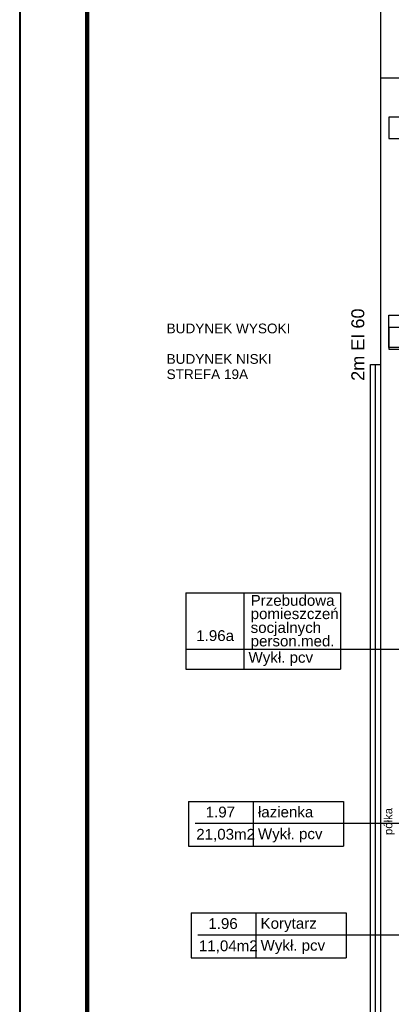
# Model space of a CAD drawing. Header units: millimetres. Extents: x 6612728327 to 6612744462, y 5733542327 to 5733552841.
# Tile 4 of 124: x 6612730637 to 6612731325, y 5733545110 to 5733546935. Entities that reach past the tile are written whole.
import ezdxf

# ---------------------------------------------------------------- set-up
doc = ezdxf.new("R2010")
doc.units = ezdxf.units.MM
doc.header["$MEASUREMENT"] = 0
for name, color, linetype in [('!!!!_SCIANY GRUBE', 7, 'Continuous'), ('1_ppoż PODZIAŁ STREF  opisy', 7, 'Continuous'), ('_ ARKUSZ _ 01 _ RAMKA', 7, 'Continuous'), ('__BALKON', 7, 'Continuous'), ('A_A-OPISY POM', 7, 'Continuous'), ('A_ocieplenie', 7, 'Continuous')]:
    doc.layers.add(name, color=color, linetype=linetype)
doc.styles.add('GENERATED_STYLE_1', font='arial.ttf')

msp = doc.modelspace()

# ---------------------------------------------------------------- linework, layer by layer
at = {"layer": '!!!!_SCIANY GRUBE', "color": 7, "lineweight": 30}
for p, q in [((6612731304.516478, 5733547061.305678), (6612731304.516478, 5733546290.844684)), ((6612731304.516478, 5733546827.844686), (6612731304.516478, 5733546324.844684)), ((6612731304.516478, 5733546827.844686), (6612731437.077559, 5733546827.844686)), ((6612731304.516478, 5733546332.079699), (6612731304.516478, 5733543457.131468)), ((6612731286.516478, 5733546296.080431), (6612731304.516478, 5733546296.080431)), ((6612731286.516478, 5733546296.080431), (6612731304.516478, 5733546296.080431)), ((6612731286.516478, 5733543457.131468), (6612731286.516478, 5733546296.080431))]:
    msp.add_line(p, q, dxfattribs=at)
for points in [[(6612731320.516478, 5733546714.844685), (6612731360.516478, 5733546714.844685), (6612731360.516478, 5733546754.844686), (6612731320.516478, 5733546754.844686)], [(6612731320.516478, 5733546324.844684), (6612731360.516478, 5733546324.844684), (6612731360.516478, 5733546364.844685), (6612731320.516478, 5733546364.844685)], [(6612731320.516478, 5733546324.844684), (6612731360.516478, 5733546324.844684), (6612731360.516478, 5733546364.844685), (6612731320.516478, 5733546364.844685)]]:
    msp.add_lwpolyline(points, close=True, dxfattribs=at)
at = {"layer": '!!!!_SCIANY GRUBE', "color": 7, "lineweight": 30, "flags": 128}
msp.add_lwpolyline([(6612731360.516478, 5733546327.726684), (6612731320.516478, 5733546327.726684), (6612731320.516478, 5733546387.726684), (6612731360.516478, 5733546387.726684)], close=True, dxfattribs=at)
at = {"layer": '_ ARKUSZ _ 01 _ RAMKA', "color": 7, "lineweight": 40}
msp.add_lwpolyline([(6612730636.884463, 5733549367.448231), (6612730636.884463, 5733542327.448219), (6612744461.930632, 5733542327.448219), (6612744461.930632, 5733549367.448231)], close=True, dxfattribs=at)
at = {"layer": '__BALKON', "color": 252, "lineweight": 15, "true_color": 0x939598}
msp.add_lwpolyline([(6612731436.516479, 5733547061.844686), (6612731304.516478, 5733547061.844686), (6612731304.516478, 5733546827.844686), (6612731436.516479, 5733546827.844686)], close=True, dxfattribs=at)
at = {"layer": 'A_A-OPISY POM', "color": 7, "lineweight": 25}
for p, q in [((6612730944.251464, 5733545872.881126), (6612731230.895325, 5733545872.881126)), ((6612730944.251464, 5733545872.881126), (6612730944.251464, 5733545731.389734)), ((6612731051.922402, 5733545872.881126), (6612731051.922402, 5733545731.389734)), ((6612731230.895325, 5733545872.881126), (6612731230.895325, 5733545731.389734)), ((6612730944.251464, 5733545768.338884), (6612731200.922238, 5733545768.338884)), ((6612730944.251464, 5733545731.389734), (6612731230.895325, 5733545731.389734)), ((6612730949.400927, 5733545486.201065), (6612731236.044786, 5733545486.201065)), ((6612730949.400927, 5733545486.201065), (6612730949.400927, 5733545403.227355)), ((6612731069.369241, 5733545486.52922), (6612731069.369241, 5733545404.386096)), ((6612731236.044786, 5733545486.201065), (6612731236.044786, 5733545403.227355)), ((6612730961.698301, 5733545445.785811), (6612731218.369077, 5733545445.785811)), ((6612730949.400927, 5733545403.227355), (6612731236.044786, 5733545403.227355)), ((6612730954.315263, 5733545279.460602), (6612731240.959124, 5733545279.460602)), ((6612730954.315263, 5733545279.460602), (6612730954.315263, 5733545196.486891)), ((6612731074.283578, 5733545279.788755), (6612731074.283578, 5733545197.645632)), ((6612731240.959124, 5733545279.460602), (6612731240.959124, 5733545196.486891)), ((6612730966.612638, 5733545239.045348), (6612731223.283414, 5733545239.045348)), ((6612730954.315263, 5733545196.486891), (6612731240.959124, 5733545196.486891))]:
    msp.add_line(p, q, dxfattribs=at)
at = {"layer": 'A_A-OPISY POM', "color": 7, "lineweight": 25, "flags": 128}
for points in [[(6612731200.922238, 5733545768.338884), (6612731392.079793, 5733545768.338884)], [(6612731218.369077, 5733545445.785811), (6612732121.966172, 5733545445.785811)], [(6612731218.369077, 5733545445.785811), (6612732121.966172, 5733545445.785811)], [(6612731223.283414, 5733545239.045348), (6612731805.841482, 5733545239.045348)], [(6612731223.283414, 5733545239.045348), (6612731805.841482, 5733545239.045348)]]:
    msp.add_lwpolyline(points, dxfattribs=at)
at = {"layer": 'A_ocieplenie', "color": 7, "lineweight": 200}
msp.add_line((6612730761.600903, 5733549326.80475), (6612730761.600903, 5733543457.131468), dxfattribs=at)
at = {"layer": 'A_ocieplenie', "color": 7, "lineweight": 30}
msp.add_line((6612731295.516478, 5733543457.131468), (6612731295.516478, 5733546296.080431), dxfattribs=at)

# ---------------------------------------------------------------- texts
at = {"layer": '1_ppoż PODZIAŁ STREF  opisy', "color": 1, "lineweight": 18, "true_color": 0xe70505, "insert": (6612731275.112278, 5733546265.894143), "char_height": 23.999400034, "attachment_point": 7, "rotation": 90, "style": 'GENERATED_STYLE_1'}
msp.add_mtext('\\A1;{\\pql;\\fArial|b0|i0|c238|p38;2m \\fArial|b0|i0|c238|p38;EI \\fArial|b0|i0|c238|p38;6\\fArial|b0|i0|c238|p38;0}', dxfattribs=at)
at = {"layer": '1_ppoż PODZIAŁ STREF  opisy', "color": 7, "lineweight": 40, "char_height": 18.00000003, "attachment_point": 7, "style": 'GENERATED_STYLE_1'}
for s, insert in [('\\A1;{\\pql;\\fArial|b0|i0|c238|p38;BUDYNEK WYSOKI}', (6612730908.804701, 5733546353.786734)), ('\\A1;{\\pql;\\fArial|b0|i0|c238|p38;BUDYNEK NISKI}', (6612730908.804701, 5733546297.215305)), ('\\A1;{\\pql;\\fArial|b0|i0|c238|p38;STREFA 19A}', (6612730908.804701, 5733546268.929591))]:
    msp.add_mtext(s, dxfattribs=dict(at, insert=insert))
at = {"layer": 'A_A-OPISY POM', "color": 7, "lineweight": 25, "char_height": 20.00000003, "attachment_point": 7, "style": 'GENERATED_STYLE_1'}
for s, insert in [('\\A1;{\\pql;\\fArial|b0|i0|c238|p38;Przebudowa}', (6612731064.42013, 5733545848.646114)), ('\\A1;{\\pql;\\fArial|b0|i0|c238|p38;pomieszczeń}', (6612731064.42013, 5733545818.217119)), ('\\A1;{\\pql;\\fArial|b0|i0|c238|p38;socjalnych}', (6612731064.42013, 5733545792.601838)), ('\\A1;{\\pql;\\fArial|b0|i0|c238|p38;1.96a}', (6612730963.749025, 5733545783.347337)), ('\\A1;{\\pql;\\fArial|b0|i0|c238|p38;person.med.}', (6612731064.42013, 5733545767.617414)), ('\\A1;{\\pql;\\fArial|b0|i0|c238|p38;Wykł. pcv}', (6612731060.458578, 5733545737.253072)), ('\\A1;{\\pql;\\fArial|b0|i0|c238|p38;1.97}', (6612730981.195863, 5733545456.343698)), ('\\A1;{\\pql;\\fArial|b0|i0|c238|p38;łazienka}', (6612731077.905416, 5733545456.437387)), ('\\A1;{\\pql;\\fArial|b0|i0|c238|p38;21,03m2}', (6612730963.730679, 5733545411.679605)), ('\\A1;{\\pql;\\fArial|b0|i0|c238|p38;Wykł. pcv}', (6612731077.905416, 5733545410.249434)), ('\\A1;{\\pql;\\fArial|b0|i0|c238|p38;1.96}', (6612730986.1102, 5733545249.603234)), ('\\A1;{\\pql;\\fArial|b0|i0|c238|p38;Korytarz}', (6612731082.819754, 5733545244.252353)), ('\\A1;{\\pql;\\fArial|b0|i0|c238|p38;Wykł. pcv}', (6612731082.819754, 5733545203.508969)), ('\\A1;{\\pql;\\fArial|b0|i0|c238|p38;11,04m2}', (6612730968.645016, 5733545204.939142))]:
    msp.add_mtext(s, dxfattribs=dict(at, insert=insert))
at = {"layer": 'A_A-OPISY POM', "color": 7, "lineweight": 25, "insert": (6612731331.182069, 5733545424.030319), "char_height": 15.00000002, "attachment_point": 7, "rotation": 90, "style": 'GENERATED_STYLE_1'}
msp.add_mtext('\\A1;{\\pql;\\fArial|b0|i0|c238|p38;półka}', dxfattribs=at)

doc.saveas('drawing.dxf')
